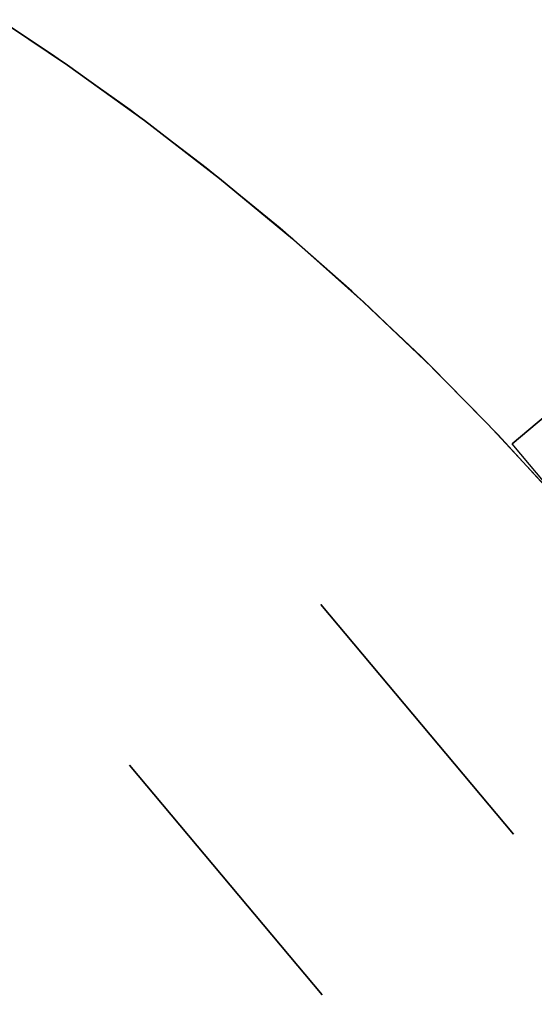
# Model space of a CAD drawing. Header units: millimetres. Extents: x 560 to 900, y 2299 to 2636.
# Tile 40 of 44: x 791 to 811, y 2521 to 2560. Entities that reach past the tile are written whole.
import ezdxf

# ---------------------------------------------------------------- set-up
doc = ezdxf.new("R2010")
doc.units = ezdxf.units.MM

msp = doc.modelspace()

# ---------------------------------------------------------------- linework, layer by layer
at = {"extrusion": (4.54545e-05, -8.01486e-06, 1)}
msp.add_lwpolyline([(839.998, 2467.856), (839.933, 2471.648), (839.737, 2475.435), (839.41, 2479.213), (838.954, 2482.977), (838.368, 2486.724), (837.653, 2490.448), (836.811, 2494.145), (835.841, 2497.811), (834.745, 2501.442), (833.526, 2505.033), (832.183, 2508.579), (830.718, 2512.077), (829.134, 2515.522), (827.432, 2518.911), (825.615, 2522.239), (823.683, 2525.503), (821.64, 2528.698), (819.489, 2531.82), (817.231, 2534.867), (814.869, 2537.834), (812.407, 2540.718), (809.846, 2543.515), (807.191, 2546.222), (804.444, 2548.836), (801.609, 2551.354), (798.688, 2553.773), (795.686, 2556.09), (792.605, 2558.301), (789.451, 2560.406), (786.225, 2562.4), (782.933, 2564.282), (779.578, 2566.049), (776.164, 2567.7), (772.695, 2569.232), (769.175, 2570.643), (765.609, 2571.932), (762, 2573.098), (758.354, 2574.139), (754.674, 2575.053), (750.964, 2575.84), (747.229, 2576.498), (743.474, 2577.027), (739.703, 2577.427), (735.921, 2577.697), (732.131, 2577.835), (728.339, 2577.844), (724.549, 2577.721), (720.765, 2577.468), (716.993, 2577.085), (713.235, 2576.571), (709.498, 2575.929), (705.785, 2575.158), (702.101, 2574.26), (698.45, 2573.235), (694.836, 2572.085), (691.265, 2570.811), (687.739, 2569.415), (684.263, 2567.898), (680.842, 2566.262), (677.479, 2564.509), (674.179, 2562.641), (670.945, 2560.661), (667.781, 2558.57), (664.692, 2556.372), (661.679, 2554.068), (658.748, 2551.662), (655.902, 2549.156), (653.144, 2546.554), (650.477, 2543.858), (647.904, 2541.072), (645.429, 2538.199), (643.055, 2535.242), (640.784, 2532.205), (638.619, 2529.092), (636.562, 2525.906), (634.617, 2522.651), (632.785, 2519.33), (631.069, 2515.949), (629.47, 2512.51), (627.99, 2509.019), (626.632, 2505.478)], dxfattribs=at)
at = {"extrusion": (-4.54545e-05, 8.01486e-06, 1)}
msp.add_lwpolyline([(626.636, 2505.478), (627.994, 2509.018), (629.474, 2512.51), (631.073, 2515.948), (632.789, 2519.33), (634.621, 2522.65), (636.567, 2525.905), (638.623, 2529.091), (640.788, 2532.205), (643.059, 2535.241), (645.434, 2538.198), (647.908, 2541.071), (650.481, 2543.858), (653.148, 2546.553), (655.906, 2549.156), (658.753, 2551.661), (661.684, 2554.068), (664.696, 2556.371), (667.786, 2558.57), (670.949, 2560.66), (674.183, 2562.641), (677.484, 2564.508), (680.846, 2566.261), (684.268, 2567.897), (687.743, 2569.414), (691.269, 2570.81), (694.84, 2572.084), (698.454, 2573.234), (702.105, 2574.259), (705.789, 2575.157), (709.502, 2575.928), (713.24, 2576.571), (716.997, 2577.084), (720.769, 2577.467), (724.553, 2577.72), (728.343, 2577.843), (732.135, 2577.835), (735.925, 2577.696), (739.708, 2577.426), (743.479, 2577.027), (747.234, 2576.497), (750.968, 2575.839), (754.678, 2575.052), (758.358, 2574.138), (762.005, 2573.097), (765.613, 2571.932), (769.179, 2570.642), (772.699, 2569.231), (776.168, 2567.699), (779.582, 2566.048), (782.937, 2564.281), (786.229, 2562.399), (789.455, 2560.405), (792.609, 2558.301), (795.69, 2556.089), (798.692, 2553.772), (801.613, 2551.354), (804.448, 2548.836), (807.195, 2546.221), (809.851, 2543.514), (812.411, 2540.717), (814.874, 2537.833), (817.235, 2534.866), (819.493, 2531.819), (821.645, 2528.697), (823.687, 2525.502), (825.619, 2522.238), (827.436, 2518.91), (829.138, 2515.522), (830.722, 2512.076), (832.187, 2508.578), (833.53, 2505.032), (834.75, 2501.441), (835.845, 2497.811), (836.815, 2494.145), (837.657, 2490.447), (838.372, 2486.723), (838.958, 2482.977), (839.415, 2479.212), (839.741, 2475.434), (839.937, 2471.647), (840.002, 2467.855)], dxfattribs=at)
for points in [[(812.409, 2540.717), (809.848, 2543.515), (807.193, 2546.222), (804.446, 2548.836), (801.61, 2551.354), (798.69, 2553.773), (795.687, 2556.089), (792.607, 2558.301), (789.452, 2560.405), (786.227, 2562.4), (782.935, 2564.281), (779.58, 2566.049), (776.166, 2567.699), (772.697, 2569.231), (769.177, 2570.643), (765.611, 2571.932), (762.002, 2573.098), (758.356, 2574.138)], [(758.356, 2574.138), (762.002, 2573.098), (765.611, 2571.932), (769.177, 2570.643), (772.697, 2569.231), (776.166, 2567.699), (779.58, 2566.049), (782.935, 2564.281), (786.227, 2562.4), (789.452, 2560.405), (792.607, 2558.301), (795.687, 2556.089), (798.69, 2553.773), (801.61, 2551.354), (804.446, 2548.836), (807.193, 2546.222), (809.848, 2543.515), (812.409, 2540.717)], [(827.263, 2519.235), (825.422, 2522.58), (823.465, 2525.859), (821.395, 2529.068), (819.216, 2532.203), (816.929, 2535.26), (814.537, 2538.237), (812.043, 2541.128), (809.451, 2543.932), (806.763, 2546.643), (803.982, 2549.26), (801.112, 2551.779), (798.157, 2554.196), (795.119, 2556.51), (792.003, 2558.716), (788.812, 2560.814), (785.55, 2562.799), (782.222, 2564.67), (778.83, 2566.424), (775.38, 2568.059), (771.875, 2569.574), (768.319, 2570.966), (764.717, 2572.233), (761.074, 2573.376)], [(827.263, 2519.235), (825.422, 2522.58), (823.465, 2525.859), (821.395, 2529.068), (819.216, 2532.203), (816.929, 2535.26), (814.537, 2538.237), (812.043, 2541.128), (809.451, 2543.932), (806.763, 2546.643), (803.982, 2549.26), (801.112, 2551.779), (798.157, 2554.196), (795.119, 2556.51), (792.003, 2558.716), (788.812, 2560.814), (785.55, 2562.799), (782.222, 2564.67), (778.83, 2566.424), (775.38, 2568.059), (771.875, 2569.574), (768.319, 2570.966), (764.717, 2572.233), (761.074, 2573.376)], [(814.238, 2546.373), (810.408, 2543.159)], [(810.408, 2543.159), (814.238, 2546.373)], [(818.122, 2533.966), (810.408, 2543.159)], [(818.122, 2533.966), (810.408, 2543.159)], [(810.461, 2527.538), (802.748, 2536.731)], [(810.461, 2527.538), (802.748, 2536.731)], [(810.461, 2527.538), (802.748, 2536.731)], [(810.461, 2527.538), (802.748, 2536.731)], [(810.461, 2527.538), (802.748, 2536.731)], [(810.461, 2527.538), (802.748, 2536.731)], [(802.748, 2536.731), (810.461, 2527.538)], [(802.748, 2536.731), (810.461, 2527.538)], [(795.087, 2530.303), (802.801, 2521.11)], [(802.801, 2521.11), (795.087, 2530.303)], [(802.801, 2521.11), (795.087, 2530.303)], [(802.801, 2521.11), (795.087, 2530.303)], [(795.087, 2530.303), (802.801, 2521.11)], [(795.087, 2530.303), (802.801, 2521.11)], [(795.087, 2530.303), (802.801, 2521.11)], [(799.495, 2525.05), (802.801, 2521.11)]]:
    msp.add_lwpolyline(points)
at = {"extrusion": (0.866025, -0.5, 2.05885e-14)}
msp.add_lwpolyline([(2602.226, -158.005), (2602.909, -157.993), (2603.591, -157.958), (2604.271, -157.9), (2604.949, -157.819), (2605.624, -157.714), (2606.295, -157.587), (2606.961, -157.436), (2607.622, -157.263), (2608.276, -157.068), (2608.923, -156.85), (2609.563, -156.611), (2610.194, -156.349), (2610.815, -156.066), (2611.427, -155.763), (2612.028, -155.438), (2612.617, -155.093), (2613.195, -154.729), (2613.759, -154.344), (2614.311, -153.941), (2614.848, -153.519), (2615.37, -153.079), (2615.877, -152.622), (2616.368, -152.147), (2616.843, -151.656), (2617.3, -151.149), (2617.74, -150.627), (2618.162, -150.09), (2618.565, -149.539), (2618.949, -148.974), (2619.314, -148.397), (2619.659, -147.807), (2619.983, -147.206), (2620.287, -146.595), (2620.57, -145.973), (2620.831, -145.342), (2621.071, -144.703), (2621.289, -144.055), (2621.484, -143.401), (2621.657, -142.74), (2621.807, -142.074), (2621.935, -141.403), (2622.04, -140.728), (2622.121, -140.05), (2622.179, -139.37), (2622.214, -138.688), (2622.226, -138.005)], dxfattribs=at)
at = {"extrusion": (0.866025, -0.5, 1.70147e-14)}
msp.add_lwpolyline([(2622.226, 61.995), (2622.214, 62.678), (2622.179, 63.36), (2622.121, 64.04), (2622.04, 64.718), (2621.935, 65.393), (2621.807, 66.064), (2621.657, 66.73), (2621.484, 67.391), (2621.289, 68.045), (2621.071, 68.693), (2620.831, 69.332), (2620.57, 69.963), (2620.287, 70.585), (2619.983, 71.196), (2619.659, 71.797), (2619.314, 72.387), (2618.949, 72.964), (2618.565, 73.529), (2618.162, 74.08), (2617.74, 74.617), (2617.3, 75.139), (2616.843, 75.646), (2616.368, 76.137), (2615.877, 76.612), (2615.37, 77.069), (2614.848, 77.509), (2614.311, 77.931), (2613.759, 78.334), (2613.195, 78.719), (2612.617, 79.083), (2612.028, 79.428), (2611.427, 79.753), (2610.815, 80.056), (2610.194, 80.339), (2609.563, 80.601), (2608.923, 80.84), (2608.276, 81.058), (2607.622, 81.253), (2606.961, 81.426), (2606.295, 81.577), (2605.624, 81.704), (2604.949, 81.809), (2604.271, 81.89), (2603.591, 81.948), (2602.909, 81.983), (2602.226, 81.995)], dxfattribs=at)
at = {"extrusion": (-0.642788, 0.766044, 2.90583e-14)}
msp.add_lwpolyline([(-2265.52, -138.005), (-2265.508, -138.688), (-2265.473, -139.37), (-2265.415, -140.05), (-2265.333, -140.728), (-2265.229, -141.403), (-2265.101, -142.074), (-2264.951, -142.74), (-2264.778, -143.401), (-2264.582, -144.055), (-2264.365, -144.703), (-2264.125, -145.342), (-2263.864, -145.973), (-2263.581, -146.595), (-2263.277, -147.206), (-2262.953, -147.807), (-2262.608, -148.397), (-2262.243, -148.974), (-2261.859, -149.539), (-2261.456, -150.09), (-2261.034, -150.627), (-2260.594, -151.149), (-2260.136, -151.656), (-2259.662, -152.147), (-2259.171, -152.622), (-2258.664, -153.079), (-2258.141, -153.519), (-2257.604, -153.941), (-2257.053, -154.344), (-2256.489, -154.729), (-2255.911, -155.093), (-2255.322, -155.438), (-2254.721, -155.763), (-2254.109, -156.066), (-2253.488, -156.349), (-2252.857, -156.611), (-2252.217, -156.85), (-2251.57, -157.068), (-2250.915, -157.263), (-2250.255, -157.436), (-2249.589, -157.587), (-2248.918, -157.714), (-2248.243, -157.819), (-2247.565, -157.9), (-2246.884, -157.958), (-2246.202, -157.993), (-2245.52, -158.005)], dxfattribs=at)
at = {"extrusion": (-0.642788, 0.766044, -4.58547e-15)}
msp.add_lwpolyline([(-2245.52, 81.995), (-2246.202, 81.983), (-2246.884, 81.948), (-2247.565, 81.89), (-2248.243, 81.809), (-2248.918, 81.704), (-2249.589, 81.577), (-2250.255, 81.426), (-2250.915, 81.253), (-2251.57, 81.058), (-2252.217, 80.84), (-2252.857, 80.601), (-2253.488, 80.339), (-2254.109, 80.056), (-2254.721, 79.753), (-2255.322, 79.428), (-2255.911, 79.083), (-2256.489, 78.719), (-2257.053, 78.334), (-2257.604, 77.931), (-2258.141, 77.509), (-2258.664, 77.069), (-2259.171, 76.612), (-2259.662, 76.137), (-2260.136, 75.646), (-2260.594, 75.139), (-2261.034, 74.617), (-2261.456, 74.08), (-2261.859, 73.529), (-2262.243, 72.964), (-2262.608, 72.387), (-2262.953, 71.797), (-2263.277, 71.196), (-2263.581, 70.585), (-2263.864, 69.963), (-2264.125, 69.332), (-2264.365, 68.693), (-2264.582, 68.045), (-2264.778, 67.391), (-2264.951, 66.73), (-2265.101, 66.064), (-2265.229, 65.393), (-2265.333, 64.718), (-2265.415, 64.04), (-2265.473, 63.36), (-2265.508, 62.678), (-2265.52, 61.995)], dxfattribs=at)
at = {"extrusion": (-0.642788, 0.766044, 2.84992e-14)}
msp.add_lwpolyline([(-2245.52, -158.005), (-2246.202, -157.993), (-2246.884, -157.958), (-2247.565, -157.9), (-2248.243, -157.819), (-2248.918, -157.714), (-2249.589, -157.587), (-2250.255, -157.436), (-2250.915, -157.263), (-2251.57, -157.068), (-2252.217, -156.85), (-2252.857, -156.611), (-2253.488, -156.349), (-2254.109, -156.066), (-2254.721, -155.763), (-2255.322, -155.438), (-2255.911, -155.093), (-2256.489, -154.729), (-2257.053, -154.344), (-2257.604, -153.941), (-2258.141, -153.519), (-2258.664, -153.079), (-2259.171, -152.622), (-2259.662, -152.147), (-2260.136, -151.656), (-2260.594, -151.149), (-2261.034, -150.627), (-2261.456, -150.09), (-2261.859, -149.539), (-2262.243, -148.974), (-2262.608, -148.397), (-2262.953, -147.807), (-2263.277, -147.206), (-2263.581, -146.595), (-2263.864, -145.973), (-2264.125, -145.342), (-2264.365, -144.703), (-2264.582, -144.055), (-2264.778, -143.401), (-2264.951, -142.74), (-2265.101, -142.074), (-2265.229, -141.403), (-2265.333, -140.728), (-2265.415, -140.05), (-2265.473, -139.37), (-2265.508, -138.688), (-2265.52, -138.005)], dxfattribs=at)
at = {"extrusion": (-0.642788, 0.766044, -6.83389e-15)}
msp.add_lwpolyline([(-2265.52, 61.995), (-2265.508, 62.678), (-2265.473, 63.36), (-2265.415, 64.04), (-2265.333, 64.718), (-2265.229, 65.393), (-2265.101, 66.064), (-2264.951, 66.73), (-2264.778, 67.391), (-2264.582, 68.045), (-2264.365, 68.693), (-2264.125, 69.332), (-2263.864, 69.963), (-2263.581, 70.585), (-2263.277, 71.196), (-2262.953, 71.797), (-2262.608, 72.387), (-2262.243, 72.964), (-2261.859, 73.529), (-2261.456, 74.08), (-2261.034, 74.617), (-2260.594, 75.139), (-2260.136, 75.646), (-2259.662, 76.137), (-2259.171, 76.612), (-2258.664, 77.069), (-2258.141, 77.509), (-2257.604, 77.931), (-2257.053, 78.334), (-2256.489, 78.719), (-2255.911, 79.083), (-2255.322, 79.428), (-2254.721, 79.753), (-2254.109, 80.056), (-2253.488, 80.339), (-2252.857, 80.601), (-2252.217, 80.84), (-2251.57, 81.058), (-2250.915, 81.253), (-2250.255, 81.426), (-2249.589, 81.577), (-2248.918, 81.704), (-2248.243, 81.809), (-2247.565, 81.89), (-2246.884, 81.948), (-2246.202, 81.983), (-2245.52, 81.995)], dxfattribs=at)
at = {"extrusion": (-0.642788, 0.766044, 9.31205e-15)}
msp.add_lwpolyline([(-2255.52, 141.995), (-2255.178, 141.989), (-2254.837, 141.972), (-2254.497, 141.943), (-2254.158, 141.902), (-2253.82, 141.85), (-2253.485, 141.786), (-2253.152, 141.711), (-2252.822, 141.624), (-2252.494, 141.526), (-2252.171, 141.418), (-2251.851, 141.298), (-2251.536, 141.167), (-2251.225, 141.026), (-2250.919, 140.874), (-2250.618, 140.712), (-2250.324, 140.539), (-2250.035, 140.357), (-2249.753, 140.165), (-2249.477, 139.963), (-2249.209, 139.752), (-2248.948, 139.532), (-2248.694, 139.303), (-2248.448, 139.066), (-2248.211, 138.821), (-2247.982, 138.567), (-2247.762, 138.306), (-2247.551, 138.037), (-2247.35, 137.762), (-2247.158, 137.48), (-2246.975, 137.191), (-2246.803, 136.896), (-2246.641, 136.596), (-2246.489, 136.29), (-2246.347, 135.979), (-2246.217, 135.664), (-2246.097, 135.344), (-2245.988, 135.02), (-2245.89, 134.693), (-2245.804, 134.363), (-2245.729, 134.03), (-2245.665, 133.694), (-2245.613, 133.357), (-2245.572, 133.018), (-2245.543, 132.677), (-2245.525, 132.336), (-2245.52, 131.995)], dxfattribs=at)
at = {"extrusion": (-0.642788, 0.766044, -5.43557e-16)}
msp.add_lwpolyline([(-2245.52, -208.005), (-2245.525, -208.346), (-2245.543, -208.687), (-2245.572, -209.028), (-2245.613, -209.367), (-2245.665, -209.704), (-2245.729, -210.04), (-2245.804, -210.373), (-2245.89, -210.703), (-2245.988, -211.03), (-2246.097, -211.354), (-2246.217, -211.674), (-2246.347, -211.989), (-2246.489, -212.3), (-2246.641, -212.606), (-2246.803, -212.906), (-2246.975, -213.201), (-2247.158, -213.49), (-2247.35, -213.772), (-2247.551, -214.047), (-2247.762, -214.316), (-2247.982, -214.577), (-2248.211, -214.831), (-2248.448, -215.076), (-2248.694, -215.313), (-2248.948, -215.542), (-2249.209, -215.762), (-2249.477, -215.973), (-2249.753, -216.175), (-2250.035, -216.367), (-2250.324, -216.549), (-2250.618, -216.722), (-2250.919, -216.884), (-2251.225, -217.036), (-2251.536, -217.177), (-2251.851, -217.308), (-2252.171, -217.428), (-2252.494, -217.536), (-2252.822, -217.634), (-2253.152, -217.721), (-2253.485, -217.796), (-2253.82, -217.86), (-2254.158, -217.912), (-2254.497, -217.953), (-2254.837, -217.982), (-2255.178, -217.999), (-2255.52, -218.005)], dxfattribs=at)
at = {"extrusion": (-0.642788, 0.766044, -5.77146e-15)}
msp.add_lwpolyline([(-2245.52, -158.005), (-2246.202, -157.993), (-2246.884, -157.958), (-2247.565, -157.9), (-2248.243, -157.819), (-2248.918, -157.714), (-2249.589, -157.587), (-2250.255, -157.436), (-2250.915, -157.263), (-2251.57, -157.068), (-2252.217, -156.85), (-2252.857, -156.611), (-2253.488, -156.349), (-2254.109, -156.066), (-2254.721, -155.763), (-2255.322, -155.438), (-2255.911, -155.093), (-2256.489, -154.729), (-2257.053, -154.344), (-2257.604, -153.941), (-2258.141, -153.519), (-2258.664, -153.079), (-2259.171, -152.622), (-2259.662, -152.147), (-2260.136, -151.656), (-2260.594, -151.149), (-2261.034, -150.627), (-2261.456, -150.09), (-2261.859, -149.539), (-2262.243, -148.974), (-2262.608, -148.397), (-2262.953, -147.807), (-2263.277, -147.206), (-2263.581, -146.595), (-2263.864, -145.973), (-2264.125, -145.342), (-2264.365, -144.703), (-2264.582, -144.055), (-2264.778, -143.401), (-2264.951, -142.74), (-2265.101, -142.074), (-2265.229, -141.403), (-2265.333, -140.728), (-2265.415, -140.05), (-2265.473, -139.37), (-2265.508, -138.688), (-2265.52, -138.005)], dxfattribs=at)
at = {"extrusion": (-0.642788, 0.766044, 2.32896e-14)}
msp.add_lwpolyline([(-2265.52, 61.995), (-2265.508, 62.678), (-2265.473, 63.36), (-2265.415, 64.04), (-2265.333, 64.718), (-2265.229, 65.393), (-2265.101, 66.064), (-2264.951, 66.73), (-2264.778, 67.391), (-2264.582, 68.045), (-2264.365, 68.693), (-2264.125, 69.332), (-2263.864, 69.963), (-2263.581, 70.585), (-2263.277, 71.196), (-2262.953, 71.797), (-2262.608, 72.387), (-2262.243, 72.964), (-2261.859, 73.529), (-2261.456, 74.08), (-2261.034, 74.617), (-2260.594, 75.139), (-2260.136, 75.646), (-2259.662, 76.137), (-2259.171, 76.612), (-2258.664, 77.069), (-2258.141, 77.509), (-2257.604, 77.931), (-2257.053, 78.334), (-2256.489, 78.719), (-2255.911, 79.083), (-2255.322, 79.428), (-2254.721, 79.753), (-2254.109, 80.056), (-2253.488, 80.339), (-2252.857, 80.601), (-2252.217, 80.84), (-2251.57, 81.058), (-2250.915, 81.253), (-2250.255, 81.426), (-2249.589, 81.577), (-2248.918, 81.704), (-2248.243, 81.809), (-2247.565, 81.89), (-2246.884, 81.948), (-2246.202, 81.983), (-2245.52, 81.995)], dxfattribs=at)
at = {"extrusion": (-0.642788, 0.766044, 2.74745e-14)}
msp.add_lwpolyline([(-2255.52, 141.995), (-2255.178, 141.989), (-2254.837, 141.972), (-2254.497, 141.943), (-2254.158, 141.902), (-2253.82, 141.85), (-2253.485, 141.786), (-2253.152, 141.711), (-2252.822, 141.624), (-2252.494, 141.526), (-2252.171, 141.418), (-2251.851, 141.298), (-2251.536, 141.167), (-2251.225, 141.026), (-2250.919, 140.874), (-2250.618, 140.712), (-2250.324, 140.539), (-2250.035, 140.357), (-2249.753, 140.165), (-2249.477, 139.963), (-2249.209, 139.752), (-2248.948, 139.532), (-2248.694, 139.303), (-2248.448, 139.066), (-2248.211, 138.821), (-2247.982, 138.567), (-2247.762, 138.306), (-2247.551, 138.037), (-2247.35, 137.762), (-2247.158, 137.48), (-2246.975, 137.191), (-2246.803, 136.896), (-2246.641, 136.596), (-2246.489, 136.29), (-2246.347, 135.979), (-2246.217, 135.664), (-2246.097, 135.344), (-2245.988, 135.02), (-2245.89, 134.693), (-2245.804, 134.363), (-2245.729, 134.03), (-2245.665, 133.694), (-2245.613, 133.357), (-2245.572, 133.018), (-2245.543, 132.677), (-2245.525, 132.336), (-2245.52, 131.995)], dxfattribs=at)
at = {"extrusion": (-0.642788, 0.766044, -6.92783e-14)}
msp.add_lwpolyline([(-2245.52, -208.005), (-2245.525, -208.346), (-2245.543, -208.687), (-2245.572, -209.028), (-2245.613, -209.367), (-2245.665, -209.704), (-2245.729, -210.04), (-2245.804, -210.373), (-2245.89, -210.703), (-2245.988, -211.03), (-2246.097, -211.354), (-2246.217, -211.674), (-2246.347, -211.989), (-2246.489, -212.3), (-2246.641, -212.606), (-2246.803, -212.906), (-2246.975, -213.201), (-2247.158, -213.49), (-2247.35, -213.772), (-2247.551, -214.047), (-2247.762, -214.316), (-2247.982, -214.577), (-2248.211, -214.831), (-2248.448, -215.076), (-2248.694, -215.313), (-2248.948, -215.542), (-2249.209, -215.762), (-2249.477, -215.973), (-2249.753, -216.175), (-2250.035, -216.367), (-2250.324, -216.549), (-2250.618, -216.722), (-2250.919, -216.884), (-2251.225, -217.036), (-2251.536, -217.177), (-2251.851, -217.308), (-2252.171, -217.428), (-2252.494, -217.536), (-2252.822, -217.634), (-2253.152, -217.721), (-2253.485, -217.796), (-2253.82, -217.86), (-2254.158, -217.912), (-2254.497, -217.953), (-2254.837, -217.982), (-2255.178, -217.999), (-2255.52, -218.005)], dxfattribs=at)
at = {"extrusion": (-0.642788, 0.766044, 6.28228e-15)}
msp.add_lwpolyline([(-2245.52, -158.005), (-2245.178, -158.011), (-2244.837, -158.028), (-2244.497, -158.057), (-2244.158, -158.098), (-2243.82, -158.15), (-2243.485, -158.214), (-2243.152, -158.289), (-2242.822, -158.376), (-2242.494, -158.474), (-2242.171, -158.582), (-2241.851, -158.702), (-2241.536, -158.833), (-2241.225, -158.974), (-2240.919, -159.126), (-2240.618, -159.288), (-2240.324, -159.461), (-2240.035, -159.643), (-2239.753, -159.835), (-2239.477, -160.037), (-2239.209, -160.248), (-2238.948, -160.468), (-2238.694, -160.697), (-2238.448, -160.934), (-2238.211, -161.179), (-2237.982, -161.433), (-2237.762, -161.694), (-2237.551, -161.963), (-2237.35, -162.238), (-2237.158, -162.52), (-2236.975, -162.809), (-2236.803, -163.104), (-2236.641, -163.404), (-2236.489, -163.71), (-2236.347, -164.021), (-2236.217, -164.336), (-2236.097, -164.656), (-2235.988, -164.98), (-2235.89, -165.307), (-2235.804, -165.637), (-2235.729, -165.97), (-2235.665, -166.306), (-2235.613, -166.643), (-2235.572, -166.982), (-2235.543, -167.323), (-2235.525, -167.664), (-2235.52, -168.005)], dxfattribs=at)
at = {"extrusion": (-0.642788, 0.766044, 1.66952e-14)}
msp.add_lwpolyline([(-2235.52, 91.995), (-2235.525, 91.654), (-2235.543, 91.313), (-2235.572, 90.972), (-2235.613, 90.633), (-2235.665, 90.296), (-2235.729, 89.96), (-2235.804, 89.627), (-2235.89, 89.297), (-2235.988, 88.97), (-2236.097, 88.646), (-2236.217, 88.326), (-2236.347, 88.011), (-2236.489, 87.7), (-2236.641, 87.394), (-2236.803, 87.094), (-2236.975, 86.799), (-2237.158, 86.51), (-2237.35, 86.228), (-2237.551, 85.953), (-2237.762, 85.684), (-2237.982, 85.423), (-2238.211, 85.169), (-2238.448, 84.924), (-2238.694, 84.687), (-2238.948, 84.458), (-2239.209, 84.238), (-2239.477, 84.027), (-2239.753, 83.825), (-2240.035, 83.633), (-2240.324, 83.451), (-2240.618, 83.278), (-2240.919, 83.116), (-2241.225, 82.964), (-2241.536, 82.823), (-2241.851, 82.692), (-2242.171, 82.572), (-2242.494, 82.464), (-2242.822, 82.366), (-2243.152, 82.279), (-2243.485, 82.204), (-2243.82, 82.14), (-2244.158, 82.088), (-2244.497, 82.047), (-2244.837, 82.018), (-2245.178, 82.001), (-2245.52, 81.995)], dxfattribs=at)
at = {"extrusion": (-0.642788, 0.766044, 7.57626e-14)}
msp.add_lwpolyline([(-2245.52, 126.995), (-2245.178, 126.989), (-2244.837, 126.972), (-2244.497, 126.943), (-2244.158, 126.902), (-2243.82, 126.85), (-2243.485, 126.786), (-2243.152, 126.711), (-2242.822, 126.624), (-2242.494, 126.526), (-2242.171, 126.418), (-2241.851, 126.298), (-2241.536, 126.167), (-2241.225, 126.026), (-2240.919, 125.874), (-2240.618, 125.712), (-2240.324, 125.539), (-2240.035, 125.357), (-2239.753, 125.165), (-2239.477, 124.963), (-2239.209, 124.752), (-2238.948, 124.532), (-2238.694, 124.303), (-2238.448, 124.066), (-2238.211, 123.821), (-2237.982, 123.567), (-2237.762, 123.306), (-2237.551, 123.037), (-2237.35, 122.762), (-2237.158, 122.48), (-2236.975, 122.191), (-2236.803, 121.896), (-2236.641, 121.596), (-2236.489, 121.29), (-2236.347, 120.979), (-2236.217, 120.664), (-2236.097, 120.344), (-2235.988, 120.02), (-2235.89, 119.693), (-2235.804, 119.363), (-2235.729, 119.03), (-2235.665, 118.694), (-2235.613, 118.357), (-2235.572, 118.018), (-2235.543, 117.677), (-2235.525, 117.336), (-2235.52, 116.995)], dxfattribs=at)
at = {"extrusion": (-0.642788, 0.766044, -9.31105e-15)}
msp.add_lwpolyline([(-2235.52, -193.005), (-2235.525, -193.346), (-2235.543, -193.687), (-2235.572, -194.028), (-2235.613, -194.367), (-2235.665, -194.704), (-2235.729, -195.04), (-2235.804, -195.373), (-2235.89, -195.703), (-2235.988, -196.03), (-2236.097, -196.354), (-2236.217, -196.674), (-2236.347, -196.989), (-2236.489, -197.3), (-2236.641, -197.606), (-2236.803, -197.906), (-2236.975, -198.201), (-2237.158, -198.49), (-2237.35, -198.772), (-2237.551, -199.047), (-2237.762, -199.316), (-2237.982, -199.577), (-2238.211, -199.831), (-2238.448, -200.076), (-2238.694, -200.313), (-2238.948, -200.542), (-2239.209, -200.762), (-2239.477, -200.973), (-2239.753, -201.175), (-2240.035, -201.367), (-2240.324, -201.549), (-2240.618, -201.722), (-2240.919, -201.884), (-2241.225, -202.036), (-2241.536, -202.177), (-2241.851, -202.308), (-2242.171, -202.428), (-2242.494, -202.536), (-2242.822, -202.634), (-2243.152, -202.721), (-2243.485, -202.796), (-2243.82, -202.86), (-2244.158, -202.912), (-2244.497, -202.953), (-2244.837, -202.982), (-2245.178, -202.999), (-2245.52, -203.005)], dxfattribs=at)
at = {"extrusion": (1, 0, 0)}
for points in [[(2536.731, 131.995), (2536.731, 126.995)], [(2536.731, -203.005), (2536.731, -208.005)], [(2532.135, 131.995), (2532.135, 126.995)], [(2532.135, -203.005), (2532.135, -208.005)], [(2530.303, -168.005), (2530.303, -193.005)], [(2530.303, 116.995), (2530.303, 91.995)], [(2527.538, 126.995), (2527.538, 131.995)], [(2527.538, -208.005), (2527.538, -203.005)], [(2525.707, 116.995), (2525.707, 91.995)], [(2525.707, -168.005), (2525.707, -193.005)], [(2521.11, 91.995), (2521.11, 116.995)], [(2521.11, -193.005), (2521.11, -168.005)]]:
    msp.add_lwpolyline(points, dxfattribs=at)
at = {"extrusion": (-0.642788, 0.766044, 2.1827e-14)}
msp.add_lwpolyline([(-2245.52, 131.995), (-2245.525, 132.336), (-2245.543, 132.677), (-2245.572, 133.018), (-2245.613, 133.357), (-2245.665, 133.694), (-2245.729, 134.03), (-2245.804, 134.363), (-2245.89, 134.693), (-2245.988, 135.02), (-2246.097, 135.344), (-2246.217, 135.664), (-2246.347, 135.979), (-2246.489, 136.29), (-2246.641, 136.596), (-2246.803, 136.896), (-2246.975, 137.191), (-2247.158, 137.48), (-2247.35, 137.762), (-2247.551, 138.037), (-2247.762, 138.306), (-2247.982, 138.567), (-2248.211, 138.821), (-2248.448, 139.066), (-2248.694, 139.303), (-2248.948, 139.532), (-2249.209, 139.752), (-2249.477, 139.963), (-2249.753, 140.165), (-2250.035, 140.357), (-2250.324, 140.539), (-2250.618, 140.712), (-2250.919, 140.874), (-2251.225, 141.026), (-2251.536, 141.167), (-2251.851, 141.298), (-2252.171, 141.418), (-2252.494, 141.526), (-2252.822, 141.624), (-2253.152, 141.711), (-2253.485, 141.786), (-2253.82, 141.85), (-2254.158, 141.902), (-2254.497, 141.943), (-2254.837, 141.972), (-2255.178, 141.989), (-2255.52, 141.995)], dxfattribs=at)
at = {"extrusion": (-0.642788, 0.766044, -5.45702e-14)}
msp.add_lwpolyline([(-2255.52, -218.005), (-2255.178, -217.999), (-2254.837, -217.982), (-2254.497, -217.953), (-2254.158, -217.912), (-2253.82, -217.86), (-2253.485, -217.796), (-2253.152, -217.721), (-2252.822, -217.634), (-2252.494, -217.536), (-2252.171, -217.428), (-2251.851, -217.308), (-2251.536, -217.177), (-2251.225, -217.036), (-2250.919, -216.884), (-2250.618, -216.722), (-2250.324, -216.549), (-2250.035, -216.367), (-2249.753, -216.175), (-2249.477, -215.973), (-2249.209, -215.762), (-2248.948, -215.542), (-2248.694, -215.313), (-2248.448, -215.076), (-2248.211, -214.831), (-2247.982, -214.577), (-2247.762, -214.316), (-2247.551, -214.047), (-2247.35, -213.772), (-2247.158, -213.49), (-2246.975, -213.201), (-2246.803, -212.906), (-2246.641, -212.606), (-2246.489, -212.3), (-2246.347, -211.989), (-2246.217, -211.674), (-2246.097, -211.354), (-2245.988, -211.03), (-2245.89, -210.703), (-2245.804, -210.373), (-2245.729, -210.04), (-2245.665, -209.704), (-2245.613, -209.367), (-2245.572, -209.028), (-2245.543, -208.687), (-2245.525, -208.346), (-2245.52, -208.005)], dxfattribs=at)
at = {"extrusion": (-0.642788, 0.766044, 6.09505e-14)}
msp.add_lwpolyline([(-2245.52, -158.005), (-2245.178, -158.011), (-2244.837, -158.028), (-2244.497, -158.057), (-2244.158, -158.098), (-2243.82, -158.15), (-2243.485, -158.214), (-2243.152, -158.289), (-2242.822, -158.376), (-2242.494, -158.474), (-2242.171, -158.582), (-2241.851, -158.702), (-2241.536, -158.833), (-2241.225, -158.974), (-2240.919, -159.126), (-2240.618, -159.288), (-2240.324, -159.461), (-2240.035, -159.643), (-2239.753, -159.835), (-2239.477, -160.037), (-2239.209, -160.248), (-2238.948, -160.468), (-2238.694, -160.697), (-2238.448, -160.934), (-2238.211, -161.179), (-2237.982, -161.433), (-2237.762, -161.694), (-2237.551, -161.963), (-2237.35, -162.238), (-2237.158, -162.52), (-2236.975, -162.809), (-2236.803, -163.104), (-2236.641, -163.404), (-2236.489, -163.71), (-2236.347, -164.021), (-2236.217, -164.336), (-2236.097, -164.656), (-2235.988, -164.98), (-2235.89, -165.307), (-2235.804, -165.637), (-2235.729, -165.97), (-2235.665, -166.306), (-2235.613, -166.643), (-2235.572, -166.982), (-2235.543, -167.323), (-2235.525, -167.664), (-2235.52, -168.005)], dxfattribs=at)
at = {"extrusion": (-0.642788, 0.766044, -1.92528e-14)}
msp.add_lwpolyline([(-2235.52, 91.995), (-2235.525, 91.654), (-2235.543, 91.313), (-2235.572, 90.972), (-2235.613, 90.633), (-2235.665, 90.296), (-2235.729, 89.96), (-2235.804, 89.627), (-2235.89, 89.297), (-2235.988, 88.97), (-2236.097, 88.646), (-2236.217, 88.326), (-2236.347, 88.011), (-2236.489, 87.7), (-2236.641, 87.394), (-2236.803, 87.094), (-2236.975, 86.799), (-2237.158, 86.51), (-2237.35, 86.228), (-2237.551, 85.953), (-2237.762, 85.684), (-2237.982, 85.423), (-2238.211, 85.169), (-2238.448, 84.924), (-2238.694, 84.687), (-2238.948, 84.458), (-2239.209, 84.238), (-2239.477, 84.027), (-2239.753, 83.825), (-2240.035, 83.633), (-2240.324, 83.451), (-2240.618, 83.278), (-2240.919, 83.116), (-2241.225, 82.964), (-2241.536, 82.823), (-2241.851, 82.692), (-2242.171, 82.572), (-2242.494, 82.464), (-2242.822, 82.366), (-2243.152, 82.279), (-2243.485, 82.204), (-2243.82, 82.14), (-2244.158, 82.088), (-2244.497, 82.047), (-2244.837, 82.018), (-2245.178, 82.001), (-2245.52, 81.995)], dxfattribs=at)
at = {"extrusion": (-0.642788, 0.766044, -1.3811e-14)}
msp.add_lwpolyline([(-2245.52, 126.995), (-2245.178, 126.989), (-2244.837, 126.972), (-2244.497, 126.943), (-2244.158, 126.902), (-2243.82, 126.85), (-2243.485, 126.786), (-2243.152, 126.711), (-2242.822, 126.624), (-2242.494, 126.526), (-2242.171, 126.418), (-2241.851, 126.298), (-2241.536, 126.167), (-2241.225, 126.026), (-2240.919, 125.874), (-2240.618, 125.712), (-2240.324, 125.539), (-2240.035, 125.357), (-2239.753, 125.165), (-2239.477, 124.963), (-2239.209, 124.752), (-2238.948, 124.532), (-2238.694, 124.303), (-2238.448, 124.066), (-2238.211, 123.821), (-2237.982, 123.567), (-2237.762, 123.306), (-2237.551, 123.037), (-2237.35, 122.762), (-2237.158, 122.48), (-2236.975, 122.191), (-2236.803, 121.896), (-2236.641, 121.596), (-2236.489, 121.29), (-2236.347, 120.979), (-2236.217, 120.664), (-2236.097, 120.344), (-2235.988, 120.02), (-2235.89, 119.693), (-2235.804, 119.363), (-2235.729, 119.03), (-2235.665, 118.694), (-2235.613, 118.357), (-2235.572, 118.018), (-2235.543, 117.677), (-2235.525, 117.336), (-2235.52, 116.995)], dxfattribs=at)
at = {"extrusion": (-0.642788, 0.766044, -3.26472e-14)}
msp.add_lwpolyline([(-2235.52, -193.005), (-2235.525, -193.346), (-2235.543, -193.687), (-2235.572, -194.028), (-2235.613, -194.367), (-2235.665, -194.704), (-2235.729, -195.04), (-2235.804, -195.373), (-2235.89, -195.703), (-2235.988, -196.03), (-2236.097, -196.354), (-2236.217, -196.674), (-2236.347, -196.989), (-2236.489, -197.3), (-2236.641, -197.606), (-2236.803, -197.906), (-2236.975, -198.201), (-2237.158, -198.49), (-2237.35, -198.772), (-2237.551, -199.047), (-2237.762, -199.316), (-2237.982, -199.577), (-2238.211, -199.831), (-2238.448, -200.076), (-2238.694, -200.313), (-2238.948, -200.542), (-2239.209, -200.762), (-2239.477, -200.973), (-2239.753, -201.175), (-2240.035, -201.367), (-2240.324, -201.549), (-2240.618, -201.722), (-2240.919, -201.884), (-2241.225, -202.036), (-2241.536, -202.177), (-2241.851, -202.308), (-2242.171, -202.428), (-2242.494, -202.536), (-2242.822, -202.634), (-2243.152, -202.721), (-2243.485, -202.796), (-2243.82, -202.86), (-2244.158, -202.912), (-2244.497, -202.953), (-2244.837, -202.982), (-2245.178, -202.999), (-2245.52, -203.005)], dxfattribs=at)
at = {"extrusion": (-0.642788, 0.766044, 4.30137e-14)}
msp.add_lwpolyline([(-2235.52, -168.005), (-2235.525, -167.664), (-2235.543, -167.323), (-2235.572, -166.982), (-2235.613, -166.643), (-2235.665, -166.306), (-2235.729, -165.97), (-2235.804, -165.637), (-2235.89, -165.307), (-2235.988, -164.98), (-2236.097, -164.656), (-2236.217, -164.336), (-2236.347, -164.021), (-2236.489, -163.71), (-2236.641, -163.404), (-2236.803, -163.104), (-2236.975, -162.809), (-2237.158, -162.52), (-2237.35, -162.238), (-2237.551, -161.963), (-2237.762, -161.694), (-2237.982, -161.433), (-2238.211, -161.179), (-2238.448, -160.934), (-2238.694, -160.697), (-2238.948, -160.468), (-2239.209, -160.248), (-2239.477, -160.037), (-2239.753, -159.835), (-2240.035, -159.643), (-2240.324, -159.461), (-2240.618, -159.288), (-2240.919, -159.126), (-2241.225, -158.974), (-2241.536, -158.833), (-2241.851, -158.702), (-2242.171, -158.582), (-2242.494, -158.474), (-2242.822, -158.376), (-2243.152, -158.289), (-2243.485, -158.214), (-2243.82, -158.15), (-2244.158, -158.098), (-2244.497, -158.057), (-2244.837, -158.028), (-2245.178, -158.011), (-2245.52, -158.005)], dxfattribs=at)
at = {"extrusion": (-0.642788, 0.766044, -2.2958e-14)}
msp.add_lwpolyline([(-2245.52, 81.995), (-2245.178, 82.001), (-2244.837, 82.018), (-2244.497, 82.047), (-2244.158, 82.088), (-2243.82, 82.14), (-2243.485, 82.204), (-2243.152, 82.279), (-2242.822, 82.366), (-2242.494, 82.464), (-2242.171, 82.572), (-2241.851, 82.692), (-2241.536, 82.823), (-2241.225, 82.964), (-2240.919, 83.116), (-2240.618, 83.278), (-2240.324, 83.451), (-2240.035, 83.633), (-2239.753, 83.825), (-2239.477, 84.027), (-2239.209, 84.238), (-2238.948, 84.458), (-2238.694, 84.687), (-2238.448, 84.924), (-2238.211, 85.169), (-2237.982, 85.423), (-2237.762, 85.684), (-2237.551, 85.953), (-2237.35, 86.228), (-2237.158, 86.51), (-2236.975, 86.799), (-2236.803, 87.094), (-2236.641, 87.394), (-2236.489, 87.7), (-2236.347, 88.011), (-2236.217, 88.326), (-2236.097, 88.646), (-2235.988, 88.97), (-2235.89, 89.297), (-2235.804, 89.627), (-2235.729, 89.96), (-2235.665, 90.296), (-2235.613, 90.633), (-2235.572, 90.972), (-2235.543, 91.313), (-2235.525, 91.654), (-2235.52, 91.995)], dxfattribs=at)
at = {"extrusion": (-0.642788, 0.766044, 6.50861e-14)}
msp.add_lwpolyline([(-2235.52, 116.995), (-2235.525, 117.336), (-2235.543, 117.677), (-2235.572, 118.018), (-2235.613, 118.357), (-2235.665, 118.694), (-2235.729, 119.03), (-2235.804, 119.363), (-2235.89, 119.693), (-2235.988, 120.02), (-2236.097, 120.344), (-2236.217, 120.664), (-2236.347, 120.979), (-2236.489, 121.29), (-2236.641, 121.596), (-2236.803, 121.896), (-2236.975, 122.191), (-2237.158, 122.48), (-2237.35, 122.762), (-2237.551, 123.037), (-2237.762, 123.306), (-2237.982, 123.567), (-2238.211, 123.821), (-2238.448, 124.066), (-2238.694, 124.303), (-2238.948, 124.532), (-2239.209, 124.752), (-2239.477, 124.963), (-2239.753, 125.165), (-2240.035, 125.357), (-2240.324, 125.539), (-2240.618, 125.712), (-2240.919, 125.874), (-2241.225, 126.026), (-2241.536, 126.167), (-2241.851, 126.298), (-2242.171, 126.418), (-2242.494, 126.526), (-2242.822, 126.624), (-2243.152, 126.711), (-2243.485, 126.786), (-2243.82, 126.85), (-2244.158, 126.902), (-2244.497, 126.943), (-2244.837, 126.972), (-2245.178, 126.989), (-2245.52, 126.995)], dxfattribs=at)
at = {"extrusion": (-0.642788, 0.766044, 1.59884e-14)}
msp.add_lwpolyline([(-2245.52, -203.005), (-2245.178, -202.999), (-2244.837, -202.982), (-2244.497, -202.953), (-2244.158, -202.912), (-2243.82, -202.86), (-2243.485, -202.796), (-2243.152, -202.721), (-2242.822, -202.634), (-2242.494, -202.536), (-2242.171, -202.428), (-2241.851, -202.308), (-2241.536, -202.177), (-2241.225, -202.036), (-2240.919, -201.884), (-2240.618, -201.722), (-2240.324, -201.549), (-2240.035, -201.367), (-2239.753, -201.175), (-2239.477, -200.973), (-2239.209, -200.762), (-2238.948, -200.542), (-2238.694, -200.313), (-2238.448, -200.076), (-2238.211, -199.831), (-2237.982, -199.577), (-2237.762, -199.316), (-2237.551, -199.047), (-2237.35, -198.772), (-2237.158, -198.49), (-2236.975, -198.201), (-2236.803, -197.906), (-2236.641, -197.606), (-2236.489, -197.3), (-2236.347, -196.989), (-2236.217, -196.674), (-2236.097, -196.354), (-2235.988, -196.03), (-2235.89, -195.703), (-2235.804, -195.373), (-2235.729, -195.04), (-2235.665, -194.704), (-2235.613, -194.367), (-2235.572, -194.028), (-2235.543, -193.687), (-2235.525, -193.346), (-2235.52, -193.005)], dxfattribs=at)

doc.saveas('drawing.dxf')
